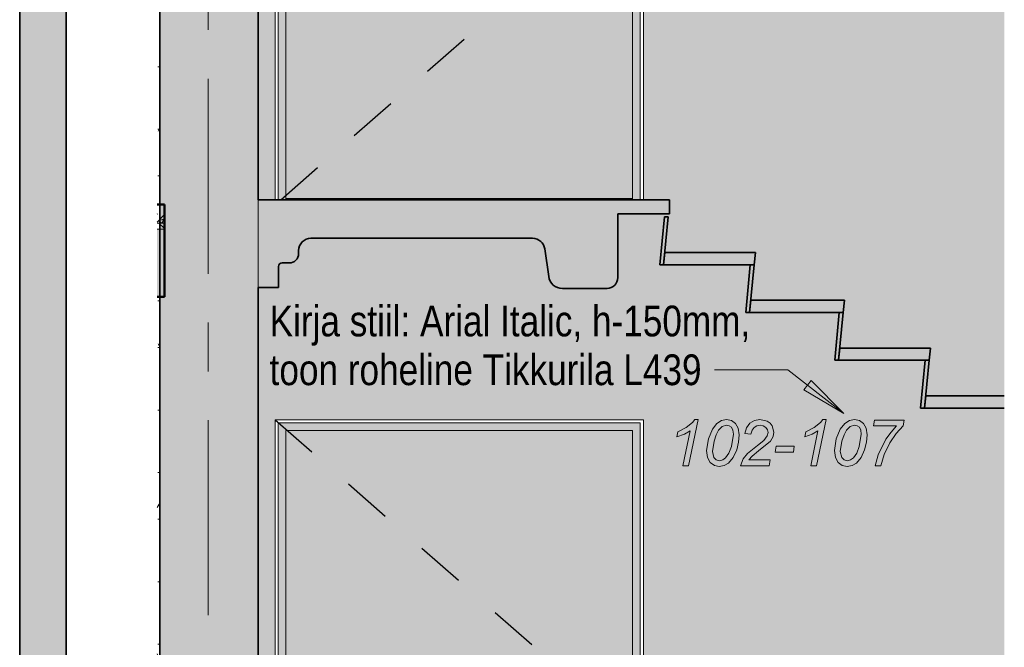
# Model space of a CAD drawing. Header units: millimetres. Extents: x -35550 to -1797, y -2320 to 9844.
# Tile 84 of 96: x -5005 to -1797, y 2759 to 4802. Entities that reach past the tile are written whole.
import ezdxf

# ---------------------------------------------------------------- set-up
doc = ezdxf.new("R2010")
doc.units = ezdxf.units.MM
doc.linetypes.add('Dash', pattern=[317.5, 158.75, -158.75])
doc.linetypes.add('Grid Line 1_2_', pattern=[1111.25, 635, -158.75, 158.75, -158.75])
for name, color, linetype, lineweight in [('Common Edges', 7, 'Continuous', 18), ('Cut Pattern-2', 7, 'Continuous', 18), ('Doors', 7, 'Continuous', 18), ('Floors-2', 7, 'Continuous', 50), ('Generic Models', 7, 'Continuous', 18), ('Generic Models-6', 7, 'Continuous', 35), ('Grids-1', 7, 'Grid Line 1_2_', 9), ('Hidden Lines', 7, 'Dash', 25), ('Section Boxes', 7, 'Continuous', 9), ('Stairs', 7, 'Continuous', 18), ('Stairs-2', 7, 'Continuous', 35), ('Text Notes', 7, 'Continuous', 9), ('Walls', 7, 'Continuous', 18), ('Walls-1', 7, 'Continuous', 35)]:
    doc.layers.add(name, color=color, linetype=linetype, lineweight=lineweight)
for name, color, linetype, lineweight, true_color in [('Cut Pattern-1', 7, 'Continuous', 18, 0x787878), ('Cut Pattern-3', 9, 'Continuous', 18, 0x808080), ('Cut Pattern-4', 7, 'Continuous', 35, 0x787878), ('Doors-1', 7, 'Continuous', 18, 0x7b918a), ('Doors-3', 7, 'Continuous', 18, 0xc18479), ('Generic Models-2', 7, 'Continuous', 18, 0x7b918a), ('Generic Models-5', 9, 'Continuous', 18, 0x808080), ('Stairs-1', 9, 'Continuous', 18, 0x808080), ('Surface Pattern-1', 7, 'Continuous', 18, 0xc0c0c0)]:
    doc.layers.add(name, color=color, linetype=linetype, lineweight=lineweight, true_color=true_color)
doc.styles.add('Swis721 Cn BT_3', font='swissc.ttf', dxfattribs={"height": 100})
pattern_1 = [(0, (-6484.93, 4801.15), (203.2, 50.8), [16.764, -135.636, 16.764, -135.636, -812.8]), (0, (-6484.93, 4801.15), (203.2, 50.8), [-304.8, 16.764, -288.036, 16.764, -135.636, -355.6]), (0, (-6484.93, 4801.15), (203.2, 50.8), [-762, 16.764, -84.836, 16.764, -237.236]), (120, (-6408.73, 4826.55), (-145.5941, 150.57636), [16.764, -135.636, 16.764, -135.636, -812.8]), (120, (-6408.73, 4826.55), (-145.5941, 150.57636), [-304.8, 16.764, -288.036, 16.764, -135.636, -355.6]), (120, (-6408.73, 4826.55), (-145.5941, 150.57636), [-762, 16.764, -84.836, 16.764, -237.236]), (240, (-6383.33, 4928.15), (-57.6059, -201.37636), [16.764, -135.636, 16.764, -135.636, -812.8]), (240, (-6383.33, 4928.15), (-57.6059, -201.37636), [-304.8, 16.764, -288.036, 16.764, -135.636, -355.6]), (240, (-6383.33, 4928.15), (-57.6059, -201.37636), [-762, 16.764, -84.836, 16.764, -237.236])]

# ---------------------------------------------------------------- blocks, each defined once
blk = doc.blocks.new('SMA_D01_ 1-poolne - SU-P-01 - 1200x2100 EI 1korrus-2309402-Koridori viidad')
at = {"layer": 'Doors-1'}
for points in [[(25408.2, 1400), (25408.2, 1400), (25408.2, 3490), (24228.2, 3490), (24228.2, 1400), (24253.2, 1400), (24253.2, 3465), (25383.2, 3465), (25383.2, 1400)], [(25383.2, 1400), (25383.2, 1420), (24253.2, 1420), (24253.2, 1400), (25363.1, 1400)]]:
    blk.add_hatch(color=256, dxfattribs=at).paths.add_polyline_path(points, flags=0)
h = blk.add_hatch(color=256, dxfattribs=at)
h.paths.add_polyline_path([(25213.2, 1420), (25383.2, 1420), (25383.2, 3465), (24253.2, 3465), (24253.2, 1420)], flags=0)
h.paths.add_polyline_path([(25295.7, 2417.5), (25295.7, 2487.5), (25213.2, 2487.5), (25213.2, 2512.5), (25295.7, 2512.5), (25295.7, 2537.5), (25345.7, 2537.5), (25345.7, 2417.5)], flags=0)
at = {"layer": 'Doors'}
for p, q in [((24228.2, 3490), (24228.2, 1400)), ((25408.2, 3490), (24228.2, 3490)), ((24253.2, 3465), (24253.2, 1400)), ((24253.2, 3465), (25383.2, 3465)), ((25383.2, 3465), (24253.2, 3465)), ((24253.2, 3465), (24253.2, 1420)), ((25383.2, 3465), (25383.2, 1400)), ((25383.2, 1420), (25383.2, 3465)), ((25408.2, 1400), (25408.2, 3490)), ((25295.7, 2537.5), (25345.7, 2537.5)), ((25295.7, 2512.5), (25295.7, 2537.5)), ((25345.7, 2537.5), (25345.7, 2417.5)), ((25213.2, 2512.5), (25333.2, 2512.5)), ((25213.2, 2512.5), (25213.2, 2487.5)), ((25333.2, 2512.5), (25333.2, 2487.5)), ((25333.2, 2487.5), (25213.2, 2487.5)), ((25295.7, 2417.5), (25295.7, 2487.5)), ((25345.7, 2417.5), (25295.7, 2417.5)), ((24253.2, 1400), (24253.2, 1420)), ((24253.2, 1420), (25383.2, 1420)), ((24253.2, 1420), (25383.2, 1420)), ((25383.2, 1420), (25383.2, 1400))]:
    blk.add_line(p, q, dxfattribs=at)
at = {"layer": 'Hidden Lines'}
for p in [(24218.2, 3500), (24218.2, 1400)]:
    blk.add_line(p, (25418.2, 2450), dxfattribs=at)
blk = doc.blocks.new('SMA_D01_ 1-poolne - SU-P-01 - 1200x2100 EI 2 korrus-2306087-Koridori viidad')
at = {"layer": 'Doors-3'}
for points in [[(24228.2, 4216.1), (24253.2, 4216.1), (24253.2, 6265), (25383.2, 6265), (25383.2, 4216.1), (25408.2, 4216.1), (25408.2, 6290), (24228.2, 6290), (24228.2, 5414.4)], [(24253.2, 4216.1), (25383.2, 4216.1), (25383.2, 4220), (24253.2, 4220)]]:
    blk.add_hatch(color=256, dxfattribs=at).paths.add_polyline_path(points, flags=0)
h = blk.add_hatch(color=256, dxfattribs=at)
h.paths.add_polyline_path([(25213.2, 4220), (25383.2, 4220), (25383.2, 6265), (24253.2, 6265), (24253.2, 4220)], flags=0)
h.paths.add_polyline_path([(25295.7, 5217.5), (25295.7, 5287.5), (25213.2, 5287.5), (25213.2, 5312.5), (25295.7, 5312.5), (25295.7, 5337.5), (25345.7, 5337.5), (25345.7, 5217.5)], flags=0)
at = {"layer": 'Doors'}
for p, q in [((24228.2, 6290), (24228.2, 4216.1)), ((25408.2, 6290), (24228.2, 6290)), ((25408.2, 4216.1), (25408.2, 6290)), ((24253.2, 6265), (24253.2, 4216.1)), ((24253.2, 6265), (25383.2, 6265)), ((25383.2, 6265), (24253.2, 6265)), ((24253.2, 6265), (24253.2, 4220)), ((25383.2, 6265), (25383.2, 4216.1)), ((25383.2, 4220), (25383.2, 6265)), ((25295.7, 5337.5), (25345.7, 5337.5)), ((25295.7, 5312.5), (25295.7, 5337.5)), ((25345.7, 5337.5), (25345.7, 5217.5)), ((25213.2, 5312.5), (25333.2, 5312.5)), ((25213.2, 5312.5), (25213.2, 5287.5)), ((25333.2, 5312.5), (25333.2, 5287.5)), ((25333.2, 5287.5), (25213.2, 5287.5)), ((25295.7, 5217.5), (25295.7, 5287.5)), ((25345.7, 5217.5), (25295.7, 5217.5)), ((24253.2, 4216.1), (24253.2, 4220)), ((24253.2, 4220), (25383.2, 4220)), ((24253.2, 4220), (25383.2, 4220)), ((25383.2, 4220), (25383.2, 4216.1))]:
    blk.add_line(p, q, dxfattribs=at)
at = {"layer": 'Hidden Lines'}
for p in [(24218.2, 6300), (24236.6, 4216.1)]:
    blk.add_line(p, (25418.2, 5250), dxfattribs=at)
blk = doc.blocks.new('Generic Models 10 - Generic Models 27-1786654-Koridori viidad')
at = {"layer": 'Generic Models-5'}
blk.add_hatch(color=256, dxfattribs=at).paths.add_polyline_path([(25299.9, 3927.3), (25317.4, 3932), (25330.2, 3944.8), (25334.9, 3962.3), (25334.9, 4170), (25503.1, 4170), (25503.1, 4216.1), (24163.1, 4216.1), (24163.1, 3930.3), (24229.5, 3930.3), (24229.5, 3998.4), (24232.9, 4006.8), (24241.4, 4010.3), (24264.8, 4010.3), (24279.8, 4014.3), (24290.8, 4025.3), (24294.8, 4040.3), (24294.8, 4050.3), (24300.2, 4070.3), (24314.8, 4085), (24334.8, 4090.3), (25057.4, 4090.3), (25075.8, 4085.9), (25090, 4073.5), (25097, 4055.9), (25109.6, 3966.1), (25117.5, 3946.3), (25133.5, 3932.3), (25154.2, 3927.3), (25213.8, 3927.3)], flags=0)
at = {"layer": 'Generic Models'}
blk.add_line((24163.1, 4216.1), (24163.1, 3930.3), dxfattribs=at)
at = {"layer": 'Generic Models-6'}
for p, q in [((25503.1, 4216.1), (24163.1, 4216.1)), ((25503.1, 4170), (25503.1, 4216.1)), ((25334.9, 3962.3), (25334.9, 4170)), ((25334.9, 4170), (25503.1, 4170)), ((24334.8, 4090.3), (25057.4, 4090.3)), ((24294.8, 4040.3), (24294.8, 4050.3)), ((25097, 4055.9), (25109.6, 3966.1)), ((24241.4, 4010.3), (24264.8, 4010.3)), ((24229.5, 3930.3), (24229.5, 3998.4)), ((24163.1, 3930.3), (24229.5, 3930.3)), ((25154.2, 3927.3), (25299.9, 3927.3))]:
    blk.add_line(p, q, dxfattribs=at)
for centre, radius, start, end in [((24334.8, 4050.3), 40, 90, 180), ((25057.4, 4050.3), 40, 8, 90), ((24241.4, 3998.4), 11.9, 90, 180), ((24264.8, 4040.3), 30, 270, 0), ((25154.2, 3972.3), 45, 188, 270), ((25299.9, 3962.3), 35, 270, 0)]:
    blk.add_arc(centre, radius, start, end, dxfattribs=at)
blk = doc.blocks.new('Stair - Stairs-1786715-Koridori viidad')
at = {"layer": 'Stairs-1'}
for points in [[(25484.2, 4004.4), (25499.2, 4160), (25486.5, 4160), (25471.5, 4004.4)], [(25779.2, 4004.4), (25783.1, 4044.4), (25488.1, 4044.4), (25484.2, 4004.4)], [(25764.2, 3848.9), (25779.2, 4004.4), (25766.5, 4004.4), (25751.5, 3848.9)], [(25764.2, 3848.9), (26069.2, 3848.9), (26073.1, 3888.9), (25768.1, 3888.9)], [(26054.2, 3693.3), (26069.2, 3848.9), (26056.5, 3848.9), (26041.5, 3693.3)], [(26349.2, 3693.3), (26353.1, 3733.3), (26058.1, 3733.3), (26054.2, 3693.3)], [(26334.2, 3537.8), (26349.2, 3693.3), (26336.5, 3693.3), (26321.5, 3537.8)], [(26594, 3537.8), (26594, 3577.8), (26338.1, 3577.8), (26334.2, 3537.8)]]:
    blk.add_hatch(color=256, dxfattribs=at).paths.add_polyline_path(points, flags=0)
at = {"layer": 'Stairs-2'}
for p, q in [((25486.5, 4160), (25471.5, 4004.4)), ((25484.2, 4004.4), (25499.2, 4160)), ((25499.2, 4160), (25486.5, 4160)), ((25488.1, 4044.4), (25484.2, 4004.4)), ((25783.1, 4044.4), (25488.1, 4044.4)), ((25779.2, 4004.4), (25783.1, 4044.4)), ((25471.5, 4004.4), (25484.2, 4004.4)), ((25484.2, 4004.4), (25779.2, 4004.4)), ((25766.5, 4004.4), (25751.5, 3848.9)), ((25764.2, 3848.9), (25779.2, 4004.4)), ((25779.2, 4004.4), (25766.5, 4004.4)), ((25768.1, 3888.9), (25764.2, 3848.9)), ((26073.1, 3888.9), (25768.1, 3888.9)), ((26069.2, 3848.9), (26073.1, 3888.9)), ((25751.5, 3848.9), (25764.2, 3848.9)), ((25764.2, 3848.9), (26069.2, 3848.9)), ((26056.5, 3848.9), (26041.5, 3693.3)), ((26054.2, 3693.3), (26069.2, 3848.9)), ((26069.2, 3848.9), (26056.5, 3848.9)), ((26058.1, 3733.3), (26054.2, 3693.3)), ((26353.1, 3733.3), (26058.1, 3733.3)), ((26349.2, 3693.3), (26353.1, 3733.3)), ((26041.5, 3693.3), (26054.2, 3693.3)), ((26054.2, 3693.3), (26349.2, 3693.3)), ((26336.5, 3693.3), (26321.5, 3537.8)), ((26334.2, 3537.8), (26349.2, 3693.3)), ((26349.2, 3693.3), (26336.5, 3693.3)), ((26338.1, 3577.8), (26334.2, 3537.8)), ((26594, 3577.8), (26338.1, 3577.8)), ((26321.5, 3537.8), (26334.2, 3537.8)), ((26334.2, 3537.8), (26594, 3537.8))]:
    blk.add_line(p, q, dxfattribs=at)

msp = doc.modelspace()

# ---------------------------------------------------------------- hatches: boundary and pattern name
at = {"layer": 'Cut Pattern-1'}
for points in [[(-4227.8, 2800), (-4227.8, 6920), (-4547.8, 6920), (-4547.8, 2800)], [(-4227.8, 1103.3), (-4227.8, 1114.2), (-4241.4, 1114.2), (-4241.4, 1400), (-4227.8, 1400), (-4227.8, 2800), (-4547.8, 2800), (-4547.8, 1103.3)]]:
    msp.add_hatch(color=256, dxfattribs=at).paths.add_polyline_path(points, flags=0)
at = {"layer": 'Cut Pattern-2'}
h = msp.add_hatch(dxfattribs=at)
h.set_pattern_fill('FP_26', color=256, style=0, pattern_type=2)
h.set_pattern_definition([(50, (-6484.93, 4801.15), (161.384, -14.12), [16.875, -185.625]), (355, (-6484.93, 4801.15), (-31.219, 169.243), [13.5, -148.5]), (100.451, (-6471.48, 4799.97), (130.166, 155.123), [14.342, -157.757]), (46.184, (-6484.93, 4846.15), (240.13, -37.243), [25.312, -278.437]), (96.636, (-6464.92, 4843.05), (210.297, 219.178), [21.512, -236.635]), (351.184, (-6484.93, 4846.15), (210.3, 219.175), [20.25, -222.75]), (21, (-6462.43, 4834.9), (134.304, -90.59), [16.875, -185.625]), (326, (-6462.43, 4834.9), (54.746, 163.159), [13.5, -148.5]), (71.451, (-6451.24, 4827.35), (189.051, 72.568), [14.342, -157.757]), (37.5, (-6484.93, 4801.15), (2.7353, 74.9012), [1.676, -145.024, 1.676, -149.074, -149.062]), (37.5, (-6484.93, 4801.15), (2.7353, 74.9012), [-297.45, 1.676, -147.386]), (7.5, (-6484.93, 4801.15), (59.1912, 88.7422), [1.676, -84.274, 1.676, -141.649, -56.812]), (7.5, (-6484.93, 4801.15), (59.1912, 88.7422), [-229.275, 1.676, -55.136]), (327.5, (-6535.105, 4801.15), (120.1096, -5.0746), [1.676, -54.574, 1.676, -173.824, -232.875]), (327.5, (-6535.105, 4801.15), (120.1096, -5.0746), [-231.75, 1.676, -231.199]), (317.5, (-6557.61, 4801.15), (131.2165, 22.524), [1.676, -71.449, 1.676, -114.874, -165.375]), (317.5, (-6557.61, 4801.15), (131.2165, 22.524), [-189.675, 1.676, -163.699]), (45, (-6484.93, 4801.15), (-99.437, 99.437), [])])
h.paths.add_polyline_path([(-4532.8, 4140), (-4532.8, 4200), (-4557.3, 4200), (-4557.3, 4140)], flags=0)
at = {"layer": 'Cut Pattern-3'}
h = msp.add_hatch(dxfattribs=at)
h.set_pattern_fill('FP_27', color=256, style=0, pattern_type=2)
h.set_pattern_definition([(45, (-6484.93, 4801.15), (-53.033, 53.033), []), (135, (-6484.93, 4801.15), (-53.033, -53.033), [])])
h.paths.add_polyline_path([(-4532.8, 4120), (-4532.8, 4140), (-4557.3, 4140), (-4557.3, 4120)], flags=0)
msp.add_hatch(color=256, dxfattribs=at).paths.add_polyline_path([(-4532.8, 3900), (-4532.8, 4120), (-4557.3, 4120), (-4557.3, 3900)], flags=0)
at = {"layer": 'Cut Pattern-4'}
for points in [[(-5004.8, 3737.8), (-4853.7, 3771.8), (-4853.7, 9399.9), (-4983.4, 9380.9), (-5004.8, 9374), (-5004.8, 3939)], [(-5004.8, 955.2), (-4853.7, 989.3), (-4853.7, 3771.8), (-5004.8, 3737.8), (-5004.8, 995.9)]]:
    msp.add_hatch(color=256, dxfattribs=at).paths.add_polyline_path(points, flags=0)
at = {"layer": 'Generic Models-2'}
for points in [[(-2825.2, 3350), (-2793.8, 3500.7), (-2804.8, 3500.7), (-2812.8, 3490.7), (-2833.2, 3475.1), (-2860.5, 3460.7), (-2863.9, 3444.2), (-2839.2, 3452.7), (-2820.8, 3463.5), (-2844.3, 3350), (-2832, 3350)], [(-2563.1, 3350), (-2559.4, 3368.8), (-2629.1, 3368.8), (-2618.8, 3381.3), (-2558.5, 3430.5), (-2550.4, 3444.8), (-2547.7, 3459.8), (-2553, 3480), (-2559.7, 3488.7), (-2569.1, 3495.3), (-2592.9, 3500.7), (-2611, 3497.6), (-2625.9, 3488.5), (-2636.5, 3474), (-2641.8, 3455.1), (-2623, 3452.6), (-2618.4, 3465.8), (-2611.4, 3474.9), (-2602.6, 3480.1), (-2592.5, 3481.8), (-2582.4, 3480.1), (-2574, 3475), (-2568.4, 3467.4), (-2566.5, 3458.3), (-2568.9, 3447.5), (-2580.4, 3432.6), (-2634, 3389.9), (-2647.8, 3372.6), (-2656, 3350)], [(-2408.4, 3350), (-2377.1, 3500.7), (-2388.1, 3500.7), (-2396.1, 3490.7), (-2416.5, 3475.1), (-2443.7, 3460.7), (-2447.2, 3444.2), (-2422.5, 3452.7), (-2404, 3463.5), (-2427.6, 3350)], [(-2218, 3350), (-2199.2, 3350), (-2187.8, 3387), (-2169.7, 3425), (-2149.5, 3455.3), (-2126.2, 3479.5), (-2122.8, 3498.3), (-2219.5, 3498.3), (-2223.1, 3479.5), (-2147.7, 3479.5), (-2165.9, 3459.7), (-2182.3, 3436.5), (-2207.5, 3386)], [(-2543, 3394.7), (-2484.1, 3394.7), (-2481.7, 3413.6), (-2540.6, 3413.6)]]:
    msp.add_hatch(color=256, dxfattribs=at).paths.add_polyline_path(points, flags=0)
h = msp.add_hatch(color=256, dxfattribs=at)
h.paths.add_polyline_path([(-2725.6, 3347.6), (-2709.7, 3350.4), (-2695.6, 3358.6), (-2680.3, 3376.6), (-2668.8, 3401.8), (-2662.7, 3426.3), (-2660.7, 3451), (-2663.6, 3472.3), (-2672.4, 3487.9), (-2685.7, 3497.5), (-2701.8, 3500.7), (-2718.2, 3497.6), (-2733.2, 3487.8), (-2747.9, 3469.4), (-2760.8, 3438), (-2766.6, 3399.4), (-2763.7, 3377.1), (-2754.8, 3360.9), (-2741.5, 3351)], flags=0)
h.paths.add_polyline_path([(-2724.6, 3366.5), (-2735.4, 3369), (-2743.2, 3376.5), (-2747.8, 3396.6), (-2742.6, 3429.9), (-2735.9, 3451.1), (-2728.1, 3466.2), (-2715.9, 3478.3), (-2702.1, 3481.8), (-2692.9, 3480.2), (-2685.7, 3475.2), (-2681.1, 3466.4), (-2679.5, 3453.4), (-2685.9, 3413), (-2693.9, 3391.3), (-2705, 3375.6), (-2714.3, 3368.8)], flags=0)
h = msp.add_hatch(color=256, dxfattribs=at)
h.paths.add_polyline_path([(-2308.9, 3347.6), (-2293, 3350.4), (-2278.9, 3358.6), (-2263.6, 3376.6), (-2252.1, 3401.8), (-2246, 3426.3), (-2243.9, 3451), (-2246.9, 3472.3), (-2255.7, 3487.9), (-2268.9, 3497.5), (-2285, 3500.7), (-2301.4, 3497.6), (-2316.4, 3487.8), (-2331.2, 3469.4), (-2344.1, 3438), (-2349.9, 3399.4), (-2346.9, 3377.1), (-2338, 3360.9), (-2324.8, 3351), (-2314.4, 3348.8)], flags=0)
h.paths.add_polyline_path([(-2307.9, 3366.5), (-2318.7, 3369), (-2326.5, 3376.5), (-2331.1, 3396.6), (-2325.8, 3429.9), (-2319.1, 3451.1), (-2311.4, 3466.2), (-2299.1, 3478.3), (-2285.3, 3481.8), (-2276.2, 3480.2), (-2269, 3475.2), (-2264.3, 3466.4), (-2262.8, 3453.4), (-2269.2, 3413), (-2277.2, 3391.3), (-2288.3, 3375.6), (-2297.6, 3368.8)], flags=0)
at = {"layer": 'Surface Pattern-1'}
h = msp.add_hatch(color=256, dxfattribs=at)
h.paths.add_polyline_path([(-1796.8, 4200), (-1796.8, 6337.8), (-2069.4, 6337.8), (-2054.4, 6493.3), (-2349.4, 6493.3), (-2334.4, 6648.9), (-2639.4, 6648.9), (-2624.4, 6804.4), (-2919.4, 6804.4), (-2904.4, 6960), (-2891.6, 6960), (-2902.8, 6844.4), (-2607.8, 6844.4), (-2622.8, 6688.9), (-2317.8, 6688.9), (-2332.8, 6533.3), (-2037.8, 6533.3), (-2052.8, 6377.8), (-1796.8, 6377.8), (-1796.8, 9592.7), (-4227.8, 9592.7), (-4227.8, 7016.1), (-4172.6, 7016.1), (-4172.6, 9100), (-2972.6, 9100), (-2972.6, 7016.1), (-2889.1, 7016.1), (-2889.1, 6970), (-3161, 6970), (-3161, 6762.3), (-3165.6, 6744.8), (-3178.5, 6732), (-3196, 6727.3), (-3341.7, 6727.3), (-3362.3, 6732.3), (-3378.4, 6746.3), (-3386.2, 6766.1), (-3398.9, 6855.9), (-3405.8, 6873.5), (-3420.1, 6885.9), (-3438.5, 6890.3), (-4161.1, 6890.3), (-4181.1, 6885), (-4195.7, 6870.3), (-4201.1, 6850.3), (-4201.1, 6840.3), (-4204.5, 6826.3), (-4214.2, 6815.5), (-4227.8, 6810.5), (-4227.3, 4216.1), (-4172.6, 4216.1), (-4172.6, 6300), (-2972.6, 6300), (-2972.6, 4216.1), (-2887.8, 4216.1), (-2887.8, 4200)], flags=0)
h.paths.add_polyline_path([(-2308.9, 6147.6), (-2325.8, 6151.7), (-2338, 6160.9), (-2346.9, 6177.1), (-2349.9, 6199.4), (-2344.1, 6238), (-2331.2, 6269.4), (-2316.4, 6287.8), (-2301.4, 6297.6), (-2285, 6300.7), (-2268.9, 6297.5), (-2255.7, 6287.9), (-2246.9, 6272.3), (-2243.9, 6251), (-2246, 6226.3), (-2252.1, 6201.8), (-2264.5, 6175.6), (-2278.9, 6158.6), (-2293, 6150.4), (-2307.9, 6147.8)], flags=0)
h.paths.add_polyline_path([(-2725.6, 6147.6), (-2742.6, 6151.7), (-2754.8, 6160.9), (-2763.7, 6177.1), (-2766.6, 6199.4), (-2760.8, 6238), (-2747.9, 6269.4), (-2733.2, 6287.8), (-2718.2, 6297.6), (-2701.8, 6300.7), (-2685.7, 6297.5), (-2672.4, 6287.9), (-2663.6, 6272.3), (-2660.7, 6251), (-2662.7, 6226.3), (-2668.8, 6201.8), (-2681.2, 6175.6), (-2695.6, 6158.6), (-2709.7, 6150.4), (-2724.6, 6147.8)], flags=0)
h.paths.add_polyline_path([(-2199.2, 6150), (-2218, 6150), (-2207, 6187), (-2182.3, 6236.5), (-2165.9, 6259.7), (-2147.7, 6279.5), (-2223.1, 6279.5), (-2219.5, 6298.3), (-2122.8, 6298.3), (-2126.2, 6279.5), (-2149.5, 6255.3), (-2169.7, 6225), (-2188.1, 6186)], flags=0)
h.paths.add_polyline_path([(-2443.1, 6150), (-2470, 6150), (-2461.8, 6172.6), (-2448, 6189.9), (-2394.4, 6232.6), (-2382.9, 6247.5), (-2380.5, 6258.3), (-2383.1, 6268.3), (-2388, 6275), (-2396.4, 6280.1), (-2406.9, 6281.8), (-2416.6, 6280.1), (-2426.1, 6274), (-2432.4, 6265.8), (-2437, 6252.6), (-2455.8, 6255.1), (-2450.5, 6274), (-2439.9, 6288.5), (-2425, 6297.6), (-2406.5, 6300.6), (-2383.1, 6295.3), (-2373.7, 6288.7), (-2367, 6280), (-2361.7, 6259.8), (-2364.4, 6244.8), (-2372.5, 6230.5), (-2432.8, 6181.3), (-2443.1, 6168.8), (-2373.4, 6168.8), (-2377.1, 6150)], flags=0)
h.paths.add_polyline_path([(-2633.7, 6150), (-2656, 6150), (-2647.8, 6172.6), (-2634, 6189.9), (-2580.4, 6232.6), (-2568.9, 6247.5), (-2566.5, 6258.3), (-2569.1, 6268.3), (-2574, 6275), (-2582.4, 6280.1), (-2592.9, 6281.8), (-2602.6, 6280.1), (-2612.1, 6274), (-2618.4, 6265.8), (-2623, 6252.6), (-2641.8, 6255.1), (-2636.5, 6274), (-2625.9, 6288.5), (-2611, 6297.6), (-2592.5, 6300.6), (-2569.1, 6295.3), (-2559.7, 6288.7), (-2553, 6280), (-2547.7, 6259.8), (-2550.4, 6244.8), (-2558.5, 6230.5), (-2618.8, 6181.3), (-2629.1, 6168.8), (-2559.4, 6168.8), (-2563.1, 6150), (-2629.1, 6150)], flags=0)
h.paths.add_polyline_path([(-2793.9, 6150), (-2886.7, 6150), (-2878.6, 6172.6), (-2864.7, 6189.9), (-2811.1, 6232.6), (-2799.7, 6247.5), (-2797.2, 6258.3), (-2799.8, 6268.3), (-2804.8, 6275), (-2813.1, 6280.1), (-2823.7, 6281.8), (-2833.4, 6280.1), (-2842.8, 6274), (-2849.1, 6265.8), (-2853.7, 6252.6), (-2872.6, 6255.1), (-2866.6, 6274.9), (-2856.6, 6288.5), (-2841.8, 6297.6), (-2823.2, 6300.6), (-2799.8, 6295.3), (-2790.5, 6288.7), (-2783.8, 6280), (-2778.4, 6259.8), (-2781.1, 6244.8), (-2789.3, 6230.5), (-2849.5, 6181.3), (-2859.8, 6168.8), (-2790.2, 6168.8)], flags=0)
h.paths.add_polyline_path([(-2307.9, 6166.5), (-2297.6, 6168.8), (-2287.6, 6176.6), (-2277.2, 6191.3), (-2269.2, 6213), (-2262.8, 6253.4), (-2264.3, 6266.4), (-2269.2, 6275.3), (-2277.2, 6280.4), (-2285.3, 6281.8), (-2299.1, 6278.3), (-2311.4, 6266.2), (-2319.1, 6251.1), (-2325.8, 6229.9), (-2331.1, 6196.6), (-2325.8, 6175.9), (-2318.7, 6169), (-2308.9, 6166.7)], flags=0)
h.paths.add_polyline_path([(-2724.6, 6166.5), (-2714.3, 6168.8), (-2704.3, 6176.6), (-2693.9, 6191.3), (-2685.9, 6213), (-2679.5, 6253.4), (-2681.1, 6266.4), (-2685.9, 6275.3), (-2692.9, 6280.2), (-2702.1, 6281.8), (-2715.9, 6278.3), (-2728.1, 6266.2), (-2735.9, 6251.1), (-2742.6, 6229.9), (-2747.8, 6196.6), (-2742.6, 6175.9), (-2735.4, 6169), (-2725.6, 6166.7)], flags=0)
h.paths.add_polyline_path([(-2484.1, 6194.7), (-2543, 6194.7), (-2540.6, 6213.6), (-2481.7, 6213.6)], flags=0)
h.paths.add_polyline_path([(-2725.6, 8947.6), (-2741.5, 8951), (-2754.8, 8960.9), (-2763.7, 8977.1), (-2766.6, 8999.4), (-2760.8, 9038), (-2747.1, 9070.4), (-2733.2, 9087.8), (-2718.2, 9097.6), (-2701.8, 9100.7), (-2685.7, 9097.5), (-2672.4, 9087.9), (-2663.6, 9072.3), (-2660.7, 9051), (-2662.7, 9026.3), (-2668.8, 9001.8), (-2681.2, 8975.6), (-2695.6, 8958.6), (-2709.7, 8950.4), (-2724.6, 8947.8)], flags=0)
h.paths.add_polyline_path([(-2421.6, 8947.6), (-2441.7, 8951.2), (-2455.5, 8959.2), (-2465.6, 8972.7), (-2470, 8990), (-2451.1, 8990), (-2447.7, 8979.2), (-2440.6, 8971.4), (-2433.3, 8967.8), (-2421.6, 8966.7), (-2409.3, 8968.8), (-2397.9, 8975.7), (-2390.2, 8985.5), (-2387.6, 8996.8), (-2389.4, 9006.2), (-2395, 9013.9), (-2403.8, 9018.9), (-2417.8, 9020.6), (-2421, 9020.6), (-2417.8, 9039.8), (-2409.8, 9039.8), (-2398.8, 9041.1), (-2388.7, 9045.9), (-2382.5, 9053), (-2380.5, 9061.6), (-2383, 9070.4), (-2387.4, 9076), (-2395.2, 9080.4), (-2404.5, 9081.8), (-2422.2, 9075.9), (-2428.6, 9068.7), (-2432.3, 9059), (-2451.1, 9062), (-2444.5, 9078.4), (-2432.3, 9091.3), (-2419.6, 9098.2), (-2403.2, 9100.7), (-2386.4, 9098), (-2373.2, 9089.9), (-2364.5, 9077.9), (-2361.7, 9063.4), (-2363.2, 9052.7), (-2367.7, 9043.4), (-2386.2, 9029.2), (-2373.1, 9016.2), (-2368.7, 8998.9), (-2372.6, 8979.5), (-2384.3, 8962.9), (-2401.4, 8951.5), (-2409.3, 8950)], flags=0)
h.paths.add_polyline_path([(-2838.3, 8947.6), (-2858.4, 8951.2), (-2872.3, 8959.2), (-2882.4, 8972.7), (-2886.7, 8990), (-2867.9, 8990), (-2864.4, 8979.2), (-2857.3, 8971.4), (-2850, 8967.8), (-2838.3, 8966.7), (-2826, 8968.8), (-2814.7, 8975.7), (-2806.9, 8985.5), (-2804.3, 8996.8), (-2806.2, 9006.2), (-2811.8, 9013.9), (-2820.5, 9018.9), (-2834.6, 9020.6), (-2837.7, 9020.6), (-2834.6, 9039.8), (-2826.6, 9039.8), (-2815.5, 9041.1), (-2805.4, 9045.9), (-2799.3, 9053), (-2797.2, 9061.6), (-2799.7, 9070.4), (-2804.2, 9076), (-2811.9, 9080.4), (-2821.2, 9081.8), (-2839.3, 9075.4), (-2845.4, 9068.7), (-2849, 9059), (-2867.9, 9062), (-2861.2, 9078.4), (-2849, 9091.3), (-2836.4, 9098.2), (-2819.9, 9100.7), (-2803.1, 9098), (-2789.9, 9089.9), (-2781.3, 9077.9), (-2778.4, 9063.4), (-2779.9, 9052.7), (-2784.5, 9043.4), (-2803, 9029.2), (-2789.8, 9016.2), (-2785.5, 8998.9), (-2789.4, 8979.5), (-2801, 8962.9), (-2818.1, 8951.5), (-2832, 8948.8)], flags=0)
h.paths.add_polyline_path([(-2308.9, 8947.6), (-2324.8, 8951), (-2338, 8960.9), (-2346.9, 8977.1), (-2349.9, 8999.4), (-2344.1, 9038), (-2330.4, 9070.4), (-2316.4, 9087.8), (-2301.4, 9097.6), (-2285, 9100.7), (-2268.9, 9097.5), (-2255.7, 9087.9), (-2246.9, 9072.3), (-2243.9, 9051), (-2246, 9026.3), (-2252.1, 9001.8), (-2264.5, 8975.6), (-2278.9, 8958.6), (-2293, 8950.4), (-2307.9, 8947.8)], flags=0)
h.paths.add_polyline_path([(-2207.5, 8950), (-2218, 8950), (-2207, 8987), (-2182.3, 9036.5), (-2165.9, 9059.7), (-2147.7, 9079.5), (-2223.1, 9079.5), (-2219.5, 9098.3), (-2122.8, 9098.3), (-2126.2, 9079.5), (-2149.5, 9055.3), (-2169.7, 9025), (-2188.1, 8986), (-2199.2, 8950)], flags=0)
h.paths.add_polyline_path([(-2656, 8950), (-2647.8, 8972.6), (-2634, 8989.9), (-2580.4, 9032.6), (-2568.9, 9047.5), (-2566.5, 9058.3), (-2568.9, 9068.1), (-2574, 9075), (-2582.4, 9080.1), (-2592.9, 9081.8), (-2602.6, 9080.1), (-2612.1, 9074), (-2618.4, 9065.8), (-2623, 9052.6), (-2641.8, 9055.1), (-2635.8, 9074.9), (-2625.9, 9088.5), (-2611, 9097.6), (-2592.5, 9100.6), (-2568.4, 9094.8), (-2559.7, 9088.7), (-2553, 9080), (-2547.7, 9059.8), (-2550.4, 9044.8), (-2558.5, 9030.5), (-2618.8, 8981.3), (-2629.1, 8968.8), (-2559.4, 8968.8), (-2563.1, 8950), (-2629.1, 8950)], flags=0)
h.paths.add_polyline_path([(-2307.9, 8966.5), (-2297.6, 8968.8), (-2287.6, 8976.6), (-2277.2, 8991.3), (-2269.2, 9013), (-2262.8, 9053.4), (-2264.3, 9066.4), (-2269, 9075.2), (-2276.2, 9080.2), (-2285.3, 9081.8), (-2299.1, 9078.3), (-2311.4, 9066.2), (-2319.1, 9051.1), (-2325.8, 9029.9), (-2331.1, 8996.6), (-2326.5, 8976.5), (-2318.7, 8969), (-2308.9, 8966.7)], flags=0)
h.paths.add_polyline_path([(-2724.6, 8966.5), (-2714.3, 8968.8), (-2704.3, 8976.6), (-2693.9, 8991.3), (-2685.9, 9013), (-2679.5, 9053.4), (-2681.1, 9066.4), (-2685.7, 9075.2), (-2692.9, 9080.2), (-2702.1, 9081.8), (-2715.9, 9078.3), (-2728.1, 9066.2), (-2735.9, 9051.1), (-2742.6, 9029.9), (-2747.8, 8996.6), (-2743.2, 8976.5), (-2735.4, 8969), (-2725.6, 8966.7)], flags=0)
h.paths.add_polyline_path([(-2484.1, 8994.7), (-2543, 8994.7), (-2540.6, 9013.6), (-2481.7, 9013.6)], flags=0)
h = msp.add_hatch(dxfattribs=at)
h.set_pattern_fill('FP_28', color=256, style=0, pattern_type=2)
h.set_pattern_definition(pattern_1)
h.paths.add_polyline_path([(-4547.8, 4200), (-4547.8, 6400), (-4557.3, 6400), (-4557.3, 4200)], flags=0)
h.paths.add_polyline_path([(-4557.3, 6452), (-4547.8, 6452), (-4547.8, 6700), (-4557.3, 6700)], flags=0)
h = msp.add_hatch(color=256, dxfattribs=at)
h.paths.add_polyline_path([(-2887.8, 1400), (-1796.8, 1400), (-1796.8, 3537.8), (-2069.4, 3537.8), (-2054.4, 3693.3), (-2349.4, 3693.3), (-2334.4, 3848.9), (-2639.4, 3848.9), (-2624.4, 4004.4), (-2919.4, 4004.4), (-2904.4, 4160), (-2891.6, 4160), (-2902.8, 4044.4), (-2607.8, 4044.4), (-2622.8, 3888.9), (-2317.8, 3888.9), (-2332.8, 3733.3), (-2037.8, 3733.3), (-2052.8, 3577.8), (-1796.8, 3577.8), (-1796.8, 4200), (-2887.8, 4200), (-2887.8, 4170), (-3056, 4170), (-3056, 3962.3), (-3060.6, 3944.8), (-3073.5, 3932), (-3091, 3927.3), (-3236.7, 3927.3), (-3257.3, 3932.3), (-3273.4, 3946.3), (-3281.2, 3966.1), (-3293.9, 4055.9), (-3300.8, 4073.5), (-3315.1, 4085.9), (-3333.5, 4090.3), (-4056.1, 4090.3), (-4076.1, 4085), (-4090.7, 4070.3), (-4096.1, 4050.3), (-4096.1, 4040.3), (-4100.1, 4025.3), (-4111.1, 4014.3), (-4126.1, 4010.3), (-4149.5, 4010.3), (-4157.9, 4006.8), (-4161.4, 3998.4), (-4161.4, 3930.3), (-4227.8, 3930.3), (-4227.8, 1400), (-4172.6, 1400), (-4172.6, 3500), (-2972.6, 3500), (-2972.6, 1400)], flags=0)
h.paths.add_polyline_path([(-2308.9, 3347.6), (-2325.8, 3351.7), (-2338, 3360.9), (-2346.9, 3377.1), (-2349.9, 3399.4), (-2344.1, 3438), (-2331.2, 3469.4), (-2316.4, 3487.8), (-2301.4, 3497.6), (-2285, 3500.7), (-2268.9, 3497.5), (-2255.7, 3487.9), (-2246.9, 3472.3), (-2243.9, 3451), (-2246, 3426.3), (-2252.1, 3401.8), (-2264.5, 3375.6), (-2278.9, 3358.6), (-2293, 3350.4), (-2307.9, 3347.8)], flags=0)
h.paths.add_polyline_path([(-2725.6, 3347.6), (-2742.6, 3351.7), (-2754.8, 3360.9), (-2763.7, 3377.1), (-2766.6, 3399.4), (-2760.8, 3438), (-2747.9, 3469.4), (-2733.2, 3487.8), (-2718.2, 3497.6), (-2701.8, 3500.7), (-2685.7, 3497.5), (-2672.4, 3487.9), (-2663.6, 3472.3), (-2660.7, 3451), (-2662.7, 3426.3), (-2668.8, 3401.8), (-2681.2, 3375.6), (-2695.6, 3358.6), (-2709.7, 3350.4), (-2724.6, 3347.8)], flags=0)
h.paths.add_polyline_path([(-2408.4, 3350), (-2427.6, 3350), (-2404, 3463.5), (-2422.5, 3452.7), (-2447.2, 3444.2), (-2443.7, 3460.7), (-2416.5, 3475.1), (-2396.1, 3490.7), (-2388.1, 3500.7), (-2377.1, 3500.7), (-2404, 3371.1)], flags=0)
h.paths.add_polyline_path([(-2634.6, 3350), (-2656, 3350), (-2647.8, 3372.6), (-2634, 3389.9), (-2580.4, 3432.6), (-2568.9, 3447.5), (-2566.5, 3458.3), (-2569.1, 3468.3), (-2574, 3475), (-2582.4, 3480.1), (-2592.9, 3481.8), (-2602.6, 3480.1), (-2612.1, 3474), (-2618.4, 3465.8), (-2623, 3452.6), (-2641.8, 3455.1), (-2636.5, 3474), (-2625.9, 3488.5), (-2611, 3497.6), (-2592.5, 3500.6), (-2568.4, 3494.8), (-2559.7, 3488.7), (-2553, 3480), (-2547.7, 3459.8), (-2550.4, 3444.8), (-2558.5, 3430.5), (-2618.8, 3381.3), (-2629.1, 3368.8), (-2559.4, 3368.8), (-2563.1, 3350), (-2629.1, 3350)], flags=0)
h.paths.add_polyline_path([(-2218, 3350), (-2207, 3387), (-2182.3, 3436.5), (-2165.9, 3459.7), (-2147.7, 3479.5), (-2223.1, 3479.5), (-2219.5, 3498.3), (-2122.8, 3498.3), (-2126.2, 3479.5), (-2149.5, 3455.3), (-2169.7, 3425), (-2188.1, 3386), (-2199.2, 3350), (-2207.5, 3350)], flags=0)
h.paths.add_polyline_path([(-2844.3, 3350), (-2820.8, 3463.5), (-2839.2, 3452.7), (-2863.9, 3444.2), (-2860.5, 3460.7), (-2832, 3476), (-2812.8, 3490.7), (-2804.8, 3500.7), (-2793.8, 3500.7), (-2825.2, 3350), (-2832, 3350)], flags=0)
h.paths.add_polyline_path([(-2724.6, 3366.5), (-2714.3, 3368.8), (-2704.3, 3376.6), (-2693.9, 3391.3), (-2685.9, 3413), (-2679.5, 3453.4), (-2681.1, 3466.4), (-2685.7, 3475.2), (-2692.9, 3480.2), (-2702.1, 3481.8), (-2715.9, 3478.3), (-2728.1, 3466.2), (-2735.9, 3451.1), (-2742.6, 3429.9), (-2747.8, 3396.6), (-2742.6, 3375.9), (-2735.4, 3369), (-2725.6, 3366.7)], flags=0)
h.paths.add_polyline_path([(-2307.9, 3366.5), (-2297.6, 3368.8), (-2287.6, 3376.6), (-2277.2, 3391.3), (-2269.2, 3413), (-2262.8, 3453.4), (-2264.3, 3466.4), (-2269.2, 3475.3), (-2277.2, 3480.4), (-2285.3, 3481.8), (-2299.1, 3478.3), (-2311.4, 3466.2), (-2319.1, 3451.1), (-2325.8, 3429.9), (-2331.1, 3396.6), (-2325.8, 3375.9), (-2318.7, 3369), (-2308.9, 3366.7)], flags=0)
h.paths.add_polyline_path([(-2484.1, 3394.7), (-2543, 3394.7), (-2540.6, 3413.6), (-2481.7, 3413.6)], flags=0)
h = msp.add_hatch(dxfattribs=at)
h.set_pattern_fill('FP_28', color=256, style=0, pattern_type=2)
h.set_pattern_definition(pattern_1)
h.paths.add_polyline_path([(-4547.8, 1400), (-4547.8, 3900), (-4557.3, 3900), (-4557.3, 1400)], flags=0)
at = {"layer": 'Text Notes'}
msp.add_hatch(color=256, dxfattribs=at).paths.add_polyline_path([(-2319.4, 3520.3), (-2425.7, 3628), (-2449.9, 3596.8)], flags=0)

# ---------------------------------------------------------------- linework, layer by layer
at = {"layer": 'Common Edges'}
for p, q in [((-4532.8, 4140), (-4557.3, 4140)), ((-4532.8, 4120), (-4557.3, 4120))]:
    msp.add_line(p, q, dxfattribs=at)
at = {"layer": 'Floors-2'}
for p, q in [((-4532.8, 4200), (-4557.3, 4200)), ((-4532.8, 3900), (-4532.8, 4200)), ((-4557.3, 3900), (-4532.8, 3900))]:
    msp.add_line(p, q, dxfattribs=at)
at = {"layer": 'Generic Models'}
for p, q in [((-2825.2, 3350), (-2793.8, 3500.7)), ((-2804.8, 3500.7), (-2812.8, 3490.7)), ((-2793.8, 3500.7), (-2804.8, 3500.7)), ((-2718.2, 3497.6), (-2733.2, 3487.8)), ((-2701.8, 3500.7), (-2718.2, 3497.6)), ((-2685.7, 3497.5), (-2701.8, 3500.7)), ((-2672.4, 3487.9), (-2685.7, 3497.5)), ((-2611, 3497.6), (-2625.9, 3488.5)), ((-2592.9, 3500.7), (-2611, 3497.6)), ((-2569.1, 3495.3), (-2592.9, 3500.7)), ((-2408.4, 3350), (-2377.1, 3500.7)), ((-2388.1, 3500.7), (-2396.1, 3490.7)), ((-2377.1, 3500.7), (-2388.1, 3500.7)), ((-2301.4, 3497.6), (-2316.4, 3487.8)), ((-2285, 3500.7), (-2301.4, 3497.6)), ((-2268.9, 3497.5), (-2285, 3500.7)), ((-2255.7, 3487.9), (-2268.9, 3497.5)), ((-2219.5, 3498.3), (-2223.1, 3479.5)), ((-2122.8, 3498.3), (-2219.5, 3498.3)), ((-2126.2, 3479.5), (-2122.8, 3498.3)), ((-2833.2, 3475.1), (-2860.5, 3460.7)), ((-2812.8, 3490.7), (-2833.2, 3475.1)), ((-2747.9, 3469.4), (-2760.8, 3438)), ((-2733.2, 3487.8), (-2747.9, 3469.4)), ((-2735.9, 3451.1), (-2728.1, 3466.2)), ((-2728.1, 3466.2), (-2715.9, 3478.3)), ((-2715.9, 3478.3), (-2702.1, 3481.8)), ((-2702.1, 3481.8), (-2692.9, 3480.2)), ((-2692.9, 3480.2), (-2685.7, 3475.2)), ((-2685.7, 3475.2), (-2681.1, 3466.4)), ((-2681.1, 3466.4), (-2679.5, 3453.4)), ((-2663.6, 3472.3), (-2672.4, 3487.9)), ((-2660.7, 3451), (-2663.6, 3472.3)), ((-2636.5, 3474), (-2641.8, 3455.1)), ((-2625.9, 3488.5), (-2636.5, 3474)), ((-2623, 3452.6), (-2618.4, 3465.8)), ((-2618.4, 3465.8), (-2611.4, 3474.9)), ((-2611.4, 3474.9), (-2602.6, 3480.1)), ((-2602.6, 3480.1), (-2592.5, 3481.8)), ((-2592.5, 3481.8), (-2582.4, 3480.1)), ((-2582.4, 3480.1), (-2574, 3475)), ((-2574, 3475), (-2568.4, 3467.4)), ((-2559.7, 3488.7), (-2569.1, 3495.3)), ((-2568.4, 3467.4), (-2566.5, 3458.3)), ((-2553, 3480), (-2559.7, 3488.7)), ((-2547.7, 3459.8), (-2553, 3480)), ((-2416.5, 3475.1), (-2443.7, 3460.7)), ((-2396.1, 3490.7), (-2416.5, 3475.1)), ((-2331.2, 3469.4), (-2344.1, 3438)), ((-2316.4, 3487.8), (-2331.2, 3469.4)), ((-2319.1, 3451.1), (-2311.4, 3466.2)), ((-2311.4, 3466.2), (-2299.1, 3478.3)), ((-2299.1, 3478.3), (-2285.3, 3481.8)), ((-2285.3, 3481.8), (-2276.2, 3480.2)), ((-2276.2, 3480.2), (-2269, 3475.2)), ((-2269, 3475.2), (-2264.3, 3466.4)), ((-2264.3, 3466.4), (-2262.8, 3453.4)), ((-2246.9, 3472.3), (-2255.7, 3487.9)), ((-2243.9, 3451), (-2246.9, 3472.3)), ((-2223.1, 3479.5), (-2147.7, 3479.5)), ((-2147.7, 3479.5), (-2165.9, 3459.7)), ((-2149.5, 3455.3), (-2126.2, 3479.5)), ((-2860.5, 3460.7), (-2863.9, 3444.2)), ((-2863.9, 3444.2), (-2839.2, 3452.7)), ((-2820.8, 3463.5), (-2844.3, 3350)), ((-2839.2, 3452.7), (-2820.8, 3463.5)), ((-2760.8, 3438), (-2766.6, 3399.4)), ((-2742.6, 3429.9), (-2735.9, 3451.1)), ((-2679.5, 3453.4), (-2685.9, 3413)), ((-2662.7, 3426.3), (-2660.7, 3451)), ((-2641.8, 3455.1), (-2623, 3452.6)), ((-2580.4, 3432.6), (-2600.8, 3416.3)), ((-2568.9, 3447.5), (-2580.4, 3432.6)), ((-2566.5, 3458.3), (-2568.9, 3447.5)), ((-2558.5, 3430.5), (-2550.4, 3444.8)), ((-2550.4, 3444.8), (-2547.7, 3459.8)), ((-2443.7, 3460.7), (-2447.2, 3444.2)), ((-2447.2, 3444.2), (-2422.5, 3452.7)), ((-2404, 3463.5), (-2427.6, 3350)), ((-2422.5, 3452.7), (-2404, 3463.5)), ((-2344.1, 3438), (-2349.9, 3399.4)), ((-2325.8, 3429.9), (-2319.1, 3451.1)), ((-2262.8, 3453.4), (-2269.2, 3413)), ((-2246, 3426.3), (-2243.9, 3451)), ((-2182.3, 3436.5), (-2207.5, 3386)), ((-2165.9, 3459.7), (-2182.3, 3436.5)), ((-2169.7, 3425), (-2149.5, 3455.3)), ((-2747.8, 3396.6), (-2742.6, 3429.9)), ((-2685.9, 3413), (-2693.9, 3391.3)), ((-2680.3, 3376.6), (-2668.8, 3401.8)), ((-2668.8, 3401.8), (-2662.7, 3426.3)), ((-2600.8, 3416.3), (-2634, 3389.9)), ((-2597.9, 3398.2), (-2558.5, 3430.5)), ((-2540.6, 3413.6), (-2543, 3394.7)), ((-2481.7, 3413.6), (-2540.6, 3413.6)), ((-2484.1, 3394.7), (-2481.7, 3413.6)), ((-2331.1, 3396.6), (-2325.8, 3429.9)), ((-2269.2, 3413), (-2277.2, 3391.3)), ((-2263.6, 3376.6), (-2252.1, 3401.8)), ((-2252.1, 3401.8), (-2246, 3426.3)), ((-2187.8, 3387), (-2169.7, 3425)), ((-2766.6, 3399.4), (-2763.7, 3377.1)), ((-2763.7, 3377.1), (-2754.8, 3360.9)), ((-2743.2, 3376.5), (-2747.8, 3396.6)), ((-2735.4, 3369), (-2743.2, 3376.5)), ((-2724.6, 3366.5), (-2735.4, 3369)), ((-2714.3, 3368.8), (-2724.6, 3366.5)), ((-2705, 3375.6), (-2714.3, 3368.8)), ((-2693.9, 3391.3), (-2705, 3375.6)), ((-2695.6, 3358.6), (-2680.3, 3376.6)), ((-2647.8, 3372.6), (-2656, 3350)), ((-2634, 3389.9), (-2647.8, 3372.6)), ((-2629.1, 3368.8), (-2618.8, 3381.3)), ((-2559.4, 3368.8), (-2629.1, 3368.8)), ((-2618.8, 3381.3), (-2597.9, 3398.2)), ((-2563.1, 3350), (-2559.4, 3368.8)), ((-2543, 3394.7), (-2484.1, 3394.7)), ((-2349.9, 3399.4), (-2346.9, 3377.1)), ((-2346.9, 3377.1), (-2338, 3360.9)), ((-2326.5, 3376.5), (-2331.1, 3396.6)), ((-2318.7, 3369), (-2326.5, 3376.5)), ((-2307.9, 3366.5), (-2318.7, 3369)), ((-2297.6, 3368.8), (-2307.9, 3366.5)), ((-2288.3, 3375.6), (-2297.6, 3368.8)), ((-2277.2, 3391.3), (-2288.3, 3375.6)), ((-2278.9, 3358.6), (-2263.6, 3376.6)), ((-2207.5, 3386), (-2218, 3350)), ((-2199.2, 3350), (-2187.8, 3387)), ((-2844.3, 3350), (-2825.2, 3350)), ((-2754.8, 3360.9), (-2741.5, 3351)), ((-2741.5, 3351), (-2725.6, 3347.6)), ((-2725.6, 3347.6), (-2709.7, 3350.4)), ((-2709.7, 3350.4), (-2695.6, 3358.6)), ((-2656, 3350), (-2563.1, 3350)), ((-2427.6, 3350), (-2408.4, 3350)), ((-2338, 3360.9), (-2324.8, 3351)), ((-2324.8, 3351), (-2308.9, 3347.6)), ((-2308.9, 3347.6), (-2293, 3350.4)), ((-2293, 3350.4), (-2278.9, 3358.6)), ((-2218, 3350), (-2199.2, 3350))]:
    msp.add_line(p, q, dxfattribs=at)
at = {"layer": 'Grids-1'}
msp.add_line((-4390.9, -470.3), (-4390.9, 8534.2), dxfattribs=at)
at = {"layer": 'Section Boxes'}
msp.add_line((-4853.7, 9564.8), (-4853.7, -2055.1), dxfattribs=at)
at = {"layer": 'Text Notes'}
for p, q in [((-2510.5, 3662.5), (-2741.5, 3662.5)), ((-2502.2, 3662.5), (-2510.5, 3662.5)), ((-2319.4, 3520.3), (-2502.2, 3662.5)), ((-2425.7, 3628), (-2449.9, 3596.8)), ((-2319.4, 3520.3), (-2425.7, 3628)), ((-2449.9, 3596.8), (-2319.4, 3520.3))]:
    msp.add_line(p, q, dxfattribs=at)
at = {"layer": 'Walls'}
for p, q in [((-4172.6, 4216.1), (-4172.6, 6300)), ((-2972.6, 6300), (-2972.6, 4216.1)), ((-4227.8, 3930.3), (-4227.8, 4216.1)), ((-4172.6, 1400), (-4172.6, 3500)), ((-4172.6, 3500), (-2972.6, 3500)), ((-2972.6, 3500), (-2972.6, 1400))]:
    msp.add_line(p, q, dxfattribs=at)
at = {"layer": 'Walls-1'}
for p, q in [((-4547.8, 9592.7), (-4547.8, 1400)), ((-4853.7, 9399.9), (-4853.7, 3771.8)), ((-5004.8, 9374), (-5004.8, 3737.8)), ((-4227.8, 4216.1), (-4227.8, 6810.5)), ((-4227.8, 1400), (-4227.8, 3930.3)), ((-4853.7, 3771.8), (-4853.7, -1793.3)), ((-5004.8, 3737.8), (-5004.8, -1827.3))]:
    msp.add_line(p, q, dxfattribs=at)

# ---------------------------------------------------------------- block references
at = {"layer": 'Doors'}
for name in ['SMA_D01_ 1-poolne - SU-P-01 - 1200x2100 EI 2 korrus-2306087-Koridori viidad', 'SMA_D01_ 1-poolne - SU-P-01 - 1200x2100 EI 1korrus-2309402-Koridori viidad']:
    msp.add_blockref(name, (-28390.9, 0), dxfattribs=at)
at = {"layer": 'Generic Models'}
msp.add_blockref('Generic Models 10 - Generic Models 27-1786654-Koridori viidad', (-28390.9, 0), dxfattribs=at)
at = {"layer": 'Stairs'}
msp.add_blockref('Stair - Stairs-1786715-Koridori viidad', (-28390.9, 0), dxfattribs=at)

# ---------------------------------------------------------------- texts
at = {"layer": 'Text Notes', "char_height": 100, "attachment_point": 1, "style": 'Swis721 Cn BT_3'}
for s, insert, width in [('Kirja stiil: Arial Italic, h-150mm, ', (-4190.5, 3871.2), 1968.143), ('toon roheline Tikkurila L439', (-4190.5, 3712.5), 1695.569)]:
    msp.add_mtext(s, dxfattribs=dict(at, insert=insert, width=width))

doc.saveas('drawing.dxf')
